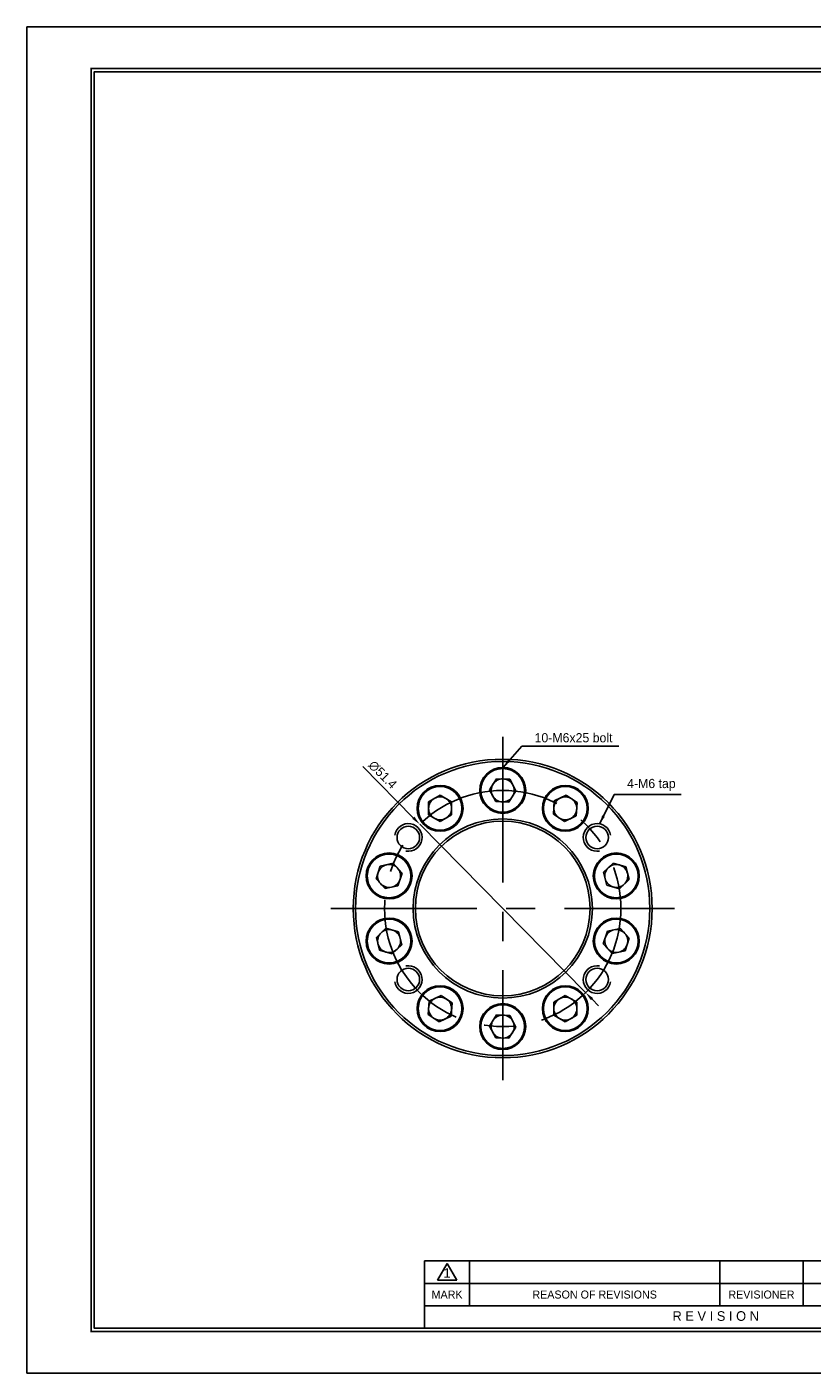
# Model space of a CAD drawing. Header units: millimetres. Extents: x 0 to 414, y 0 to 293.
# Tile 1 of 8: x 0 to 171, y 0 to 293. Entities that reach past the tile are written whole.
import ezdxf
from ezdxf.enums import TextEntityAlignment as Align

# ---------------------------------------------------------------- set-up
doc = ezdxf.new("R2010")
doc.units = ezdxf.units.MM
doc.linetypes.add('CENTER', pattern=[50.8, 31.75, -6.35, 6.35, -6.35])
doc.layers.get('DEFPOINTS').update_dxf_attribs({"linetype": 'CONTINUOUS'})
for name, color, linetype in [('center', 1, 'CENTER'), ('L1', 7, 'CONTINUOUS'), ('OUTLINE', 7, 'CONTINUOUS'), ('thread', 5, 'CONTINUOUS')]:
    doc.layers.add(name, color=color, linetype=linetype)
doc.dimstyles.get("Standard").update_dxf_attribs({"dimtxt": 2, "dimasz": 2, "dimexe": 0.8, "dimexo": 0, "dimgap": 0.8, "dimtad": 1, "dimdec": 3, "dimzin": 11, "dimdsep": 46, "dimtxsty": 'Standard', "dimcen": 0, "dimclrd": 5, "dimclre": 5, "dimclrt": 3, "dimadec": 0, "dimazin": 0, "dimtfac": 0.6, "dimtdec": 3, "dimtmove": 0, "dimatfit": 3, "dimfxl": 0, "dimtolj": 1, "dimtzin": 11, "dimarcsym": 0})

# ---------------------------------------------------------------- blocks, each defined once
blk = doc.blocks.new('표제란')
at = {"layer": 'L1', "color": 0}
for p, q in [((297, 210), (0, 210)), ((0, 210), (0, 0)), ((0, 0), (297, 0))]:
    blk.add_line(p, q, dxfattribs=at)
at = {"layer": 'L1'}
for p, q in [((160, 17.5), (62, 17.5)), ((62, 17.5), (62, 7)), ((64, 14.51), (65.5, 17.1)), ((65.5, 17.1), (67, 14.51)), ((69, 17.5), (69, 10.5)), ((108, 17.5), (108, 10.5)), ((121, 17.5), (121, 10.5)), ((147, 14), (62, 14)), ((64, 14.51), (67, 14.51)), ((147, 10.5), (62, 10.5))]:
    blk.add_line(p, q, dxfattribs=at)
at = {"layer": 'L1', "const_width": 0.25}
blk.add_lwpolyline([(290.5, 6.5), (290.5, 203.5), (10, 203.5), (10, 6.5)], close=True, dxfattribs=at)
at = {"layer": 'L1'}
blk.add_lwpolyline([(290, 7), (290, 203), (10.5, 203), (10.5, 7)], close=True, dxfattribs=at)
for s, height, p in [('1', 1.5, (65.5, 15.61)), ('MARK', 1.25, (65.5, 12.25)), ('REASON OF REVISIONS', 1.25, (88.5, 12.25)), ('REVISIONER', 1.25, (114.5, 12.25)), ('R E V I S I O N', 1.5, (107.38, 8.9))]:
    blk.add_text(s, height=height, dxfattribs=at).set_placement(p, align=Align.MIDDLE_CENTER)
for tag, p in [('필렛', (179.25, 10.9)), ('모따기', (179.25, 8.3))]:
    blk.add_attdef(tag, text='', height=1.15, dxfattribs=at).set_placement(p, align=Align.MIDDLE_LEFT)
at = {"layer": 'OUTLINE', "ltscale": 0.5}
for tag, p, height in [('TITLE', (237.17, 24.41), 2.5), ('도번', (251.18, 15.64), 2.5), ('SCALE', (253.78, 9.55), 1.2), ('DATE', (277.02, 9.51), 1.2)]:
    blk.add_attdef(tag, p, '', height=height, dxfattribs=at)
blk = doc.blocks.new('*D43')
at = {"layer": 'DEFPOINTS', "color": 0}
for p in [(85.44, 119.42), (121.5, 82.79)]:
    blk.add_point(p, dxfattribs=at)
at = {"layer": 'OUTLINE', "color": 5, "lineweight": -2}
for p, q in [((73.07, 131.98), (84.03, 120.84)), ((121.5, 82.79), (85.44, 119.42)), ((122.9, 81.36), (124.3, 79.94))]:
    blk.add_line(p, q, dxfattribs=at)
at = {"layer": 'OUTLINE', "color": 5}
for points in [[(84.27, 121.07), (83.8, 120.61), (85.44, 119.42)], [(123.14, 81.6), (122.66, 81.13), (121.5, 82.79)]]:
    blk.add_solid(points, dxfattribs=at)
at = {"layer": 'OUTLINE', "color": 3, "insert": (77.37, 130.21), "char_height": 2, "attachment_point": 5, "rotation": 314.5515}
blk.add_mtext('\\A1;∅51.4', dxfattribs=at)

msp = doc.modelspace()

# ---------------------------------------------------------------- linework, layer by layer
at = {"layer": 'center'}
for p, q in [((103.4658, 138.4762), (103.4658, 63.7262)), ((66.0908, 101.1012), (140.8408, 101.1012))]:
    msp.add_line(p, q, dxfattribs=at)
msp.add_circle((103.4658, 101.1012), 25.7, dxfattribs=at)
at = {"layer": 'OUTLINE', "ltscale": 0.2}
msp.add_line((109.7885, 283.184), (14.6474, 283.184), dxfattribs=at)
at = {"layer": 'OUTLINE'}
for p, q in [((100.5808, 126.902), (102.1105, 129.3501)), ((102.1105, 129.3501), (104.9955, 129.2493)), ((104.9955, 129.2493), (106.3508, 126.7005)), ((101.936, 124.3531), (100.5808, 126.902)), ((106.3508, 126.7005), (104.821, 124.2524)), ((87.3468, 124.3394), (89.8468, 125.7828)), ((87.3468, 121.4527), (87.3468, 124.3394)), ((89.8468, 125.7828), (92.3468, 124.3394)), ((92.3468, 124.3394), (92.3468, 121.4527)), ((104.821, 124.2524), (101.936, 124.3531)), ((114.4901, 121.6306), (114.6915, 124.5103)), ((114.6915, 124.5103), (117.2861, 125.7758)), ((117.2861, 125.7758), (119.6793, 124.1615)), ((119.6793, 124.1615), (119.4779, 121.2818)), ((89.8468, 120.0093), (87.3468, 121.4527)), ((92.3468, 121.4527), (89.8468, 120.0093)), ((116.8833, 120.0163), (114.4901, 121.6306)), ((119.4779, 121.2818), (116.8833, 120.0163)), ((75.9377, 107.5849), (76.8297, 110.3304)), ((76.8297, 110.3304), (79.6534, 110.9306)), ((79.6534, 110.9306), (81.585, 108.7853)), ((81.585, 108.7853), (80.6929, 106.0398)), ((125.3953, 108.9808), (127.4718, 110.9861)), ((126.0936, 106.1798), (125.3953, 108.9808)), ((127.4718, 110.9861), (130.2467, 110.1904)), ((130.2467, 110.1904), (130.9451, 107.3894)), ((77.8693, 105.4396), (75.9377, 107.5849)), ((80.6929, 106.0398), (77.8693, 105.4396)), ((128.8686, 105.3841), (126.0936, 106.1798)), ((130.9451, 107.3894), (128.8686, 105.3841)), ((75.9864, 94.813), (78.063, 96.8183)), ((78.063, 96.8183), (80.8379, 96.0226)), ((126.2386, 96.1626), (129.0622, 96.7628)), ((129.0622, 96.7628), (130.9939, 94.6175)), ((76.6848, 92.012), (75.9864, 94.813)), ((80.8379, 96.0226), (81.5363, 93.2216)), ((125.3465, 93.4172), (126.2386, 96.1626)), ((130.9939, 94.6175), (130.1018, 91.8721)), ((79.4597, 91.2163), (76.6848, 92.012)), ((81.5363, 93.2216), (79.4597, 91.2163)), ((127.2781, 91.2719), (125.3465, 93.4172)), ((130.1018, 91.8721), (127.2781, 91.2719)), ((87.4536, 80.9206), (90.0482, 82.1861)), ((90.0482, 82.1861), (92.4414, 80.5719)), ((114.5847, 80.7498), (117.0847, 82.1931)), ((117.0847, 82.1931), (119.5847, 80.7498)), ((87.2522, 78.0409), (87.4536, 80.9206)), ((92.4414, 80.5719), (92.2401, 77.6921)), ((114.5847, 77.863), (114.5847, 80.7498)), ((119.5847, 80.7498), (119.5847, 77.863)), ((89.6455, 76.4267), (87.2522, 78.0409)), ((92.2401, 77.6921), (89.6455, 76.4267)), ((100.5808, 75.502), (102.1105, 77.9501)), ((102.1105, 77.9501), (104.9955, 77.8493)), ((104.9955, 77.8493), (106.3508, 75.3005)), ((117.0847, 76.4196), (114.5847, 77.863)), ((119.5847, 77.863), (117.0847, 76.4196)), ((101.936, 72.9531), (100.5808, 75.502)), ((106.3508, 75.3005), (104.821, 72.8524)), ((104.821, 72.8524), (101.936, 72.9531))]:
    msp.add_line(p, q, dxfattribs=at)
for centre, radius in [((103.4658, 101.1012), 32.5), ((103.4658, 101.1012), 32), ((103.4658, 126.8012), 5), ((103.4658, 126.8012), 4.75), ((89.8468, 122.8961), 5), ((89.8468, 122.8961), 4.75), ((117.0847, 122.8961), 5), ((117.0847, 122.8961), 4.75), ((103.4658, 101.1012), 19.5), ((82.9408, 116.5679), 2.45), ((103.4658, 101.1012), 19), ((123.9907, 116.5679), 2.45), ((78.7613, 108.1851), 5), ((78.7613, 108.1851), 4.75), ((128.1702, 108.1851), 5), ((128.1702, 108.1851), 4.75), ((78.7613, 94.0173), 5), ((78.7613, 94.0173), 4.75), ((128.1702, 94.0173), 5), ((128.1702, 94.0173), 4.75), ((82.9408, 85.6346), 2.45), ((123.9907, 85.6346), 2.45), ((89.8468, 79.3064), 5), ((89.8468, 79.3064), 4.75), ((117.0847, 79.3064), 5), ((117.0847, 79.3064), 4.75), ((103.4658, 75.4012), 5), ((103.4658, 75.4012), 4.75)]:
    msp.add_circle(centre, radius, dxfattribs=at)
for centre, start, end in [((103.4658, 126.8012), 88, 148), ((103.4658, 126.8012), 28, 88), ((103.4658, 126.8012), 148, 208), ((103.4658, 126.8012), 328, 28), ((89.8468, 122.8961), 120, 180), ((89.8468, 122.8961), 60, 120), ((89.8468, 122.8961), 0, 60), ((103.4658, 126.8012), 208, 268), ((103.4658, 126.8012), 268, 328), ((117.0847, 122.8961), 176, 236), ((117.0847, 122.8961), 116, 176), ((117.0847, 122.8961), 56, 116), ((117.0847, 122.8961), 356, 56), ((89.8468, 122.8961), 180, 240), ((89.8468, 122.8961), 240, 300), ((89.8468, 122.8961), 300, 0), ((117.0847, 122.8961), 236, 296), ((117.0847, 122.8961), 296, 356), ((78.7613, 108.1851), 162, 222), ((78.7613, 108.1851), 102, 162), ((78.7613, 108.1851), 42, 102), ((78.7613, 108.1851), 342, 42), ((128.1702, 108.1851), 134, 194), ((128.1702, 108.1851), 74, 134), ((128.1702, 108.1851), 14, 74), ((128.1702, 108.1851), 314, 14), ((78.7613, 108.1851), 222, 282), ((78.7613, 108.1851), 282, 342), ((128.1702, 108.1851), 194, 254), ((128.1702, 108.1851), 254, 314), ((78.7613, 94.0173), 134, 194), ((78.7613, 94.0173), 74, 134), ((78.7613, 94.0173), 14, 74), ((78.7613, 94.0173), 314, 14), ((128.1702, 94.0173), 162, 222), ((128.1702, 94.0173), 102, 162), ((128.1702, 94.0173), 42, 102), ((128.1702, 94.0173), 342, 42), ((78.7613, 94.0173), 194, 254), ((78.7613, 94.0173), 254, 314), ((128.1702, 94.0173), 222, 282), ((128.1702, 94.0173), 282, 342), ((89.8468, 79.3064), 176, 236), ((89.8468, 79.3064), 116, 176), ((89.8468, 79.3064), 56, 116), ((89.8468, 79.3064), 296, 356), ((89.8468, 79.3064), 356, 56), ((117.0847, 79.3064), 120, 180), ((117.0847, 79.3064), 180, 240), ((117.0847, 79.3064), 60, 120), ((117.0847, 79.3064), 0, 60), ((117.0847, 79.3064), 300, 0), ((89.8468, 79.3064), 236, 296), ((103.4658, 75.4012), 148, 208), ((103.4658, 75.4012), 88, 148), ((103.4658, 75.4012), 28, 88), ((103.4658, 75.4012), 328, 28), ((117.0847, 79.3064), 240, 300), ((103.4658, 75.4012), 208, 268), ((103.4658, 75.4012), 268, 328)]:
    msp.add_arc(centre, 2.5, start, end, dxfattribs=at)
at = {"layer": 'thread'}
for centre, start, end in [((82.9408, 116.5679), 260, 170), ((123.9907, 116.5679), 10, 280), ((82.9408, 85.6346), 190, 100), ((123.9907, 85.6346), 80, 350)]:
    msp.add_arc(centre, 3, start, end, dxfattribs=at)

# ---------------------------------------------------------------- block references
at = {"layer": 'OUTLINE', "xscale": 1.394994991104, "yscale": 1.394994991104, "zscale": 1.394994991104}
msp.add_blockref('표제란', (0, 0), dxfattribs=at)

# ---------------------------------------------------------------- texts
at = {"layer": 'OUTLINE', "color": 3, "char_height": 2, "attachment_point": 7}
for s, insert in [('\\A1;10-M6x25 bolt', (110.3964, 137.2313)), ('\\A1;4-M6 tap', (130.5257, 126.7031))]:
    msp.add_mtext(s, dxfattribs=dict(at, insert=insert))

# ---------------------------------------------------------------- dimensions: what is measured, and where the dimension line sits
at = {"layer": 'OUTLINE'}
dim = msp.add_diameter_dim_2p(p1=(121.4956, 82.7869), p2=(85.4359, 119.4156), dimstyle='Standard', dxfattribs=at)
dim.commit()
dim.dimension.update_dxf_attribs({"geometry": '*D43', "text_midpoint": (76.067, 128.9323), "dimtype": 163})

# ---------------------------------------------------------------- leaders
at = {"layer": 'OUTLINE', "annotation_type": 0, "has_hookline": 1, "hookline_direction": 0}
for points, text_width in [([(103.5357, 131.8164), (107.5964, 136.4313), (109.5964, 136.4313)], 18.3409), ([(124.4996, 119.4363), (127.7257, 125.9031), (129.7257, 125.9031)], 11.7337)]:
    msp.add_leader(points, dimstyle='Standard', dxfattribs=dict(at, text_width=text_width))

doc.saveas('drawing.dxf')
